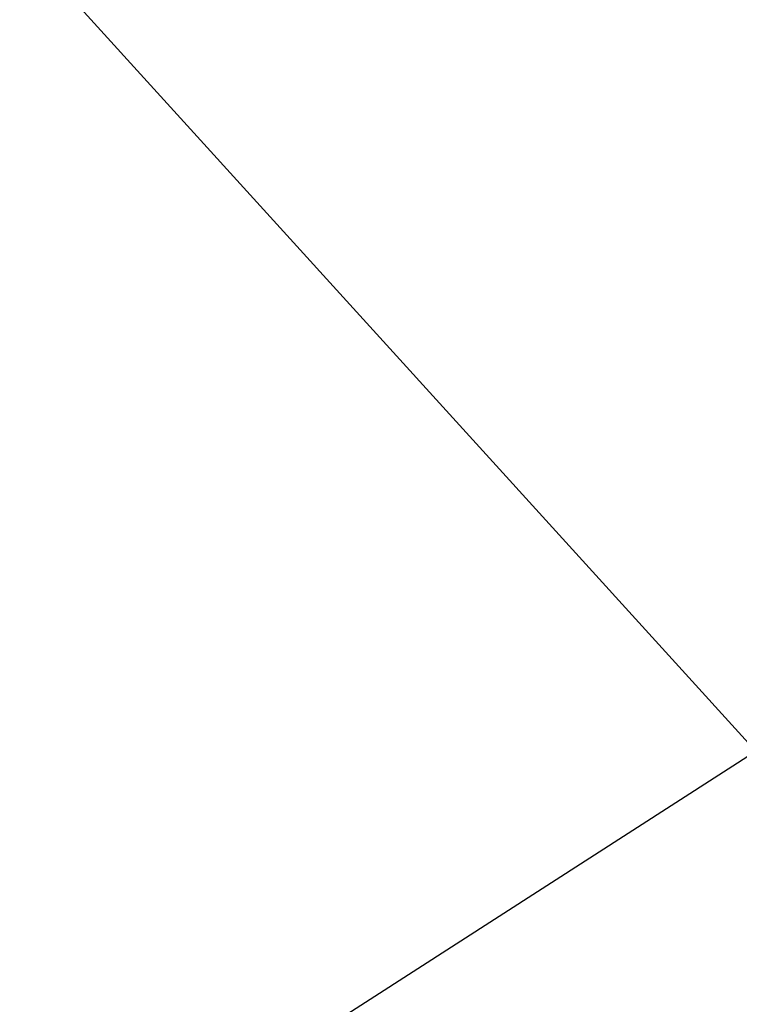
# Model space of a CAD drawing. Extents: x 0 to 370488, y 0 to 4202825.
# Tile 175 of 256: x 360273.6639 to 360273.7135, y 4200440.2672 to 4200440.335. Entities that reach past the tile are written whole.
import ezdxf

# ---------------------------------------------------------------- set-up
doc = ezdxf.new("R2010")
doc.units = 0
doc.header["$LTSCALE"] = 0.5
doc.header["$MEASUREMENT"] = 0
doc.linetypes.add('CONTI', pattern=[0])
doc.linetypes.add('Д_ТРОТ_ТРУБА', pattern=[3, 1.5, -1.5])
doc.layers.add('(025) Дорога', color=7, linetype='Continuous')
doc.layers.add('GORIZDEFAULT', color=32, linetype='CONTI')

msp = doc.modelspace()

# ---------------------------------------------------------------- linework, layer by layer
at = {"layer": '(025) Дорога', "linetype": 'Д_ТРОТ_ТРУБА', "flags": 128}
msp.add_lwpolyline([(360044.195281, 4200796.011665), (360041.816441, 4200791.772535), (360042.358386, 4200788.304142), (360046.086689, 4200780.209978), (360059.012108, 4200755.886942), (360082.265896, 4200713.415003), (360119.837462, 4200651.910762), (360154.247768, 4200588.273479), (360168.951622, 4200565.337032), (360182.617822, 4200547.765948), (360213.043469, 4200512.043913), (360268.282938, 4200446.262167), (360308.926468, 4200401.534246), (360387.368572, 4200322.593366), (360428.116263, 4200283.497316), (360457.116097, 4200256.419789), (360464.885659, 4200245.443658), (360476.507188, 4200228.262836), (360489.060207, 4200214.49302), (360499.064873, 4200202.983669)], dxfattribs=at)
at = {"layer": 'GORIZDEFAULT', "color": 32}
msp.add_polyline3d([(360263.94, 4200433.800003, 542.5), (360269.07, 4200437.300003, 542.5), (360270.28, 4200438.07, 542.5), (360271.68, 4200438.980003, 542.5), (360273.21, 4200439.959999, 542.5), (360274.78, 4200440.970001, 542.5), (360276.3, 4200441.949997, 542.5), (360277.71, 4200442.860001, 542.5), (360278.91, 4200443.639999, 542.5)], dxfattribs=at)

doc.saveas('drawing.dxf')
